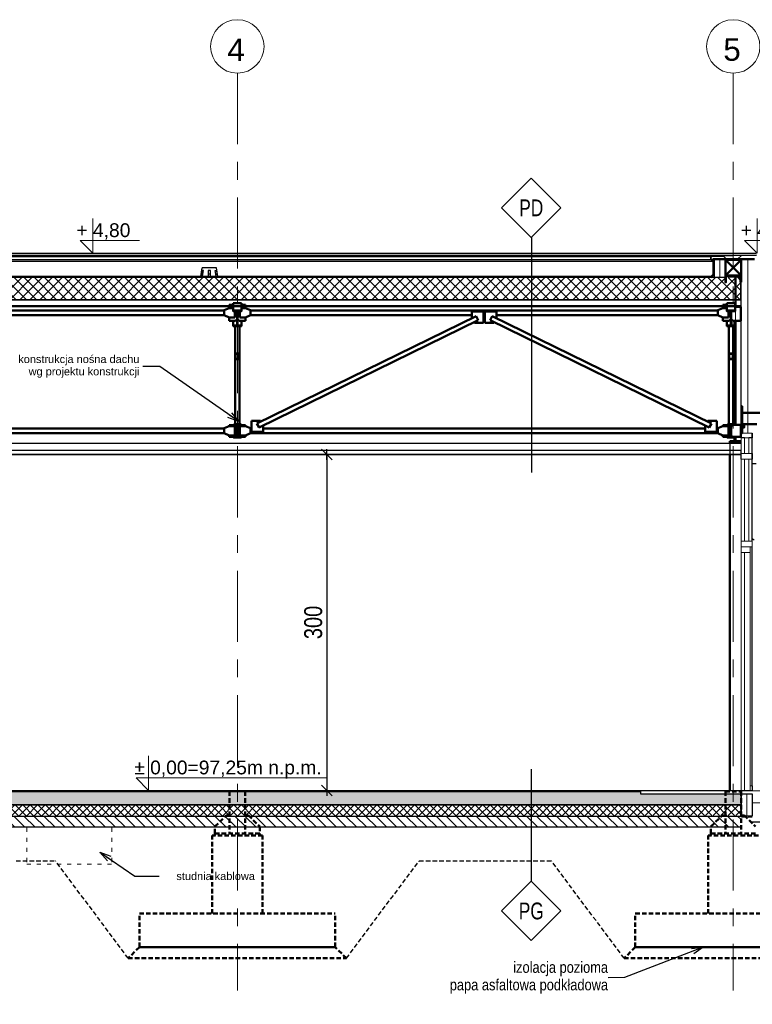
# Model space of a CAD drawing. Header units: centimetres. Extents: x 4120 to 19220, y -7417 to 180.
# Tile 151 of 223: x 12008 to 12662, y -3178 to -2299. Entities that reach past the tile are written whole.
import ezdxf
from ezdxf.enums import TextEntityAlignment as Align

# ---------------------------------------------------------------- set-up
doc = ezdxf.new("R2010")
doc.units = ezdxf.units.CM
for name, pattern in [('ACAD_ISO03W100', [30, 12, -18]), ('CIĄGłA', [0]), ('DASHED', [19.05, 12.7, -6.35]), ('JIS_02_1.0', [2, 1, -1]), ('JIS_02_2.0', [3, 2, -1]), ('Linia siatki', [22.225, 12.7, -3.175, 3.175, -3.175])]:
    doc.linetypes.add(name, pattern=pattern)
for name, color, linetype in [('0 @ 1', 7, 'Continuous'), ('A_krawężniki', 8, 'Continuous'), ('A_okna', 3, 'Continuous'), ('A_opisy', 7, 'Continuous'), ('A_Wymiary wewnętrzne', 8, 'Continuous'), ('A_Ściany', 2, 'Continuous')]:
    doc.layers.add(name, color=color, linetype=linetype)
for name, color, linetype, lineweight in [('A_Osie', 8, 'Continuous', 9), ('Instalacje elektryczne', 1, 'Continuous', 20), ('Konstrukcja', 160, 'Continuous', 50)]:
    doc.layers.add(name, color=color, linetype=linetype, lineweight=lineweight)
doc.styles.add('Arial', font='arial.ttf', dxfattribs={"height": 25})
doc.styles.add('Arial_4', font='arial.ttf', dxfattribs={"height": 122.941617})
doc.styles.add('GENERATED_STYLE_2', font='arial.ttf')
doc.styles.add('marcin', font='arial.ttf', dxfattribs={"width": 0.8, "height": 16})
doc.styles.add('PB-100', font='simplex.shx', dxfattribs={"width": 0.7, "height": 15})
doc.styles.get("Standard").update_dxf_attribs({"font": 'arial.ttf'})
doc.styles.add('style1', font='ARIALN.TTF', dxfattribs={"width": 0.9})
doc.linetypes.add('BATTING', pattern='A,0.0001,-0.1,[134,ltypeshp.shx,S=0.1,R=0,X=-0.1,Y=0],-0.2,[134,ltypeshp.shx,S=0.1,R=180,X=0.1,Y=0],-0.1', length=0.4001)
doc.linetypes.add('ZIGZAG', pattern='A,0.00254,-5.08,[131,ltypeshp.shx,S=5.08,R=0,X=-5.08,Y=0],-10.16,[131,ltypeshp.shx,S=5.08,R=180,X=5.08,Y=0],-5.08', length=20.32254)
doc.dimstyles.new('GENERATED_STYLE__61', dxfattribs={"dimtxt": 0.18, "dimasz": 4.56, "dimexe": 0.18, "dimexo": 0.0625, "dimgap": 0.09, "dimtad": 0, "dimtih": 1, "dimtoh": 1, "dimdec": 4, "dimzin": 0, "dimdsep": 46, "dimtxsty": 'Standard', "dimcen": 0.09, "dimadec": 0, "dimazin": 0, "dimtfac": 1, "dimtdec": 4, "dimtmove": 0, "dimatfit": 3, "dimldrblk": 'ARROWHEAD_3', "dimfxl": 1, "dimtolj": 1, "dimtzin": 0, "dimarcsym": 0})
doc.dimstyles.new('WYM A PROJEKT', dxfattribs={"dimscale": 2, "dimtxt": 16, "dimasz": 0.8, "dimexe": 6, "dimexo": 30, "dimgap": 2, "dimtad": 1, "dimdec": 0, "dimzin": 9, "dimdsep": 46, "dimtxsty": 'marcin', "dimblk": 'WW', "dimcen": 0, "dimdle": 6, "dimse1": 1, "dimse2": 1, "dimclrt": 7, "dimadec": 0, "dimazin": 0, "dimtfac": 1, "dimtdec": 0, "dimtix": 1, "dimtmove": 2, "dimatfit": 3, "dimldrblk": 'WW', "dimfxl": 1, "dimtolj": 1, "dimtzin": 0, "dimarcsym": 0})

# ---------------------------------------------------------------- blocks, each defined once
blk = doc.blocks.new('ARROWHEAD_3')
at = {"linetype": 'Continuous'}
blk.add_line((0, 0), (-1, 0), dxfattribs=at)
at = {"linetype": 'Continuous', "flags": 128}
blk.add_lwpolyline([(-1, 0.2679), (0, 0), (-1, -0.2679)], dxfattribs=at)
blk = doc.blocks.new('em4_el-ozn_50i100')
at = {"color": 3}
blk.add_lwpolyline([(0, -73.2), (26.53, -46.67), (0, -20.14), (-26.53, -46.67)], close=True, dxfattribs=at)
at = {"linetype": 'Continuous', "lineweight": 0, "style": 'PB-100', "width": 0.7}
blk.add_attdef('SYMBOL', text='', height=15, rotation=0.00001, dxfattribs=at).set_placement((0, -46.67), align=Align.MIDDLE_CENTER)
blk = doc.blocks.new('WW')
at = {"color": 80, "ltscale": 2}
blk.add_line((3, 3), (-3, -3), dxfattribs=at)
at = {"ltscale": 2}
for p, q in [((-3, 0), (3, 0)), ((0, -3), (0, 3))]:
    blk.add_line(p, q, dxfattribs=at)
blk = doc.blocks.new('*D2167')
at = {"layer": 'A_Wymiary wewnętrzne', "color": 0, "lineweight": -2}
blk.add_line((12282.44, -2688.65), (12282.44, -2985.45), dxfattribs=at)
at = {"layer": 'Defpoints', "color": 0}
for p in [(12202.44, -2687.05), (12202.44, -2987.05), (12282.44, -2987.05)]:
    blk.add_point(p, dxfattribs=at)
at = {"layer": 'A_Wymiary wewnętrzne', "color": 0, "lineweight": -2, "xscale": 1.6, "yscale": 1.6, "zscale": 1.6}
for p, rotation in [((12282.44, -2687.05), 90), ((12282.44, -2987.05), 270)]:
    blk.add_blockref('WW', p, dxfattribs=dict(at, rotation=rotation))
at = {"layer": 'A_Wymiary wewnętrzne', "color": 7, "insert": (12270.27, -2837.05), "char_height": 16, "attachment_point": 5, "rotation": 90, "style": 'marcin'}
blk.add_mtext('\\A1;300', dxfattribs=at)
blk = doc.blocks.new('Siatka - M_Symbol siatki - okrąg-24584-4 Piętro 2 bud 2 parter bud 1')
at = {"layer": 'A_Osie', "color": 7}
blk.add_circle((0, 0), 4.77, dxfattribs=at)

msp = doc.modelspace()

# ---------------------------------------------------------------- hatches: boundary and pattern name
at = {"ltscale": 2}
h = msp.add_hatch(dxfattribs=at)
h.set_pattern_fill('ANSI37', color=8, scale=2, style=0)
h.paths.add_polyline_path([(11115.44, -2533.05), (11115.04, -2533.05), (11115.04, -2529.02), (11101.94, -2529.02), (11101.94, -2548.52), (12651.94, -2548.49), (12651.94, -2528.99), (11115.44, -2529.02)])
h = msp.add_hatch()
h.set_pattern_fill('ANSI33', color=8, scale=2, style=0)
h.set_pattern_definition([(45, (2311.363, 0), (-8.980256, 8.980256), []), (45, (2320.344, 0), (-8.980256, 8.980256), [6.35, -3.175])])
h.paths.add_polyline_path([(12652.44, -3000.05), (12652.44, -2990.05), (12562.44, -2990.05), (12562.44, -2989.05), (12562.44, -2988.05), (11101.44, -2988.05), (11101.44, -3000.05)])
h = msp.add_hatch()
h.set_pattern_fill('ANSI37', color=8, scale=1.5, style=0)
h.set_pattern_definition([(45, (11596.4386, -3010.055), (-3.367596, 3.367596), []), (135, (11596.4386, -3010.055), (-3.367596, -3.367596), [])])
h.paths.add_polyline_path([(12076.44, -3010.05), (12076.44, -3000.05), (11836.44, -3000.05), (11836.44, -3010.05)])
h.paths.add_polyline_path([(12314.54, -3010.05), (12331.44, -3010.05), (12652.44, -3009.45), (12652.44, -3000.05), (12076.44, -3000.05), (12076.44, -3010.05)])
h.paths.add_polyline_path([(11836.44, -3010.05), (11836.44, -3000.05), (11596.44, -3000.05), (11596.44, -3010.05)])
h.paths.add_polyline_path([(11596.44, -3010.05), (11596.44, -3000.05), (11356.44, -3000.05), (11356.44, -3010.05)])
h.paths.add_polyline_path([(11101.44, -3010.05), (11118.34, -3010.05), (11356.44, -3010.05), (11356.44, -3000.05), (11101.44, -3000.05), (11101.44, -3009.45)])
h = msp.add_hatch()
h.set_pattern_fill('ANSI31', color=8, scale=2, angle=90, style=0)
h.set_pattern_definition([(135, (2311.3635, 0), (-4.490128, -4.490128), [])])
h.paths.add_polyline_path([(11101.44, -3019.45), (11101.44, -3020.05), (12652.44, -3020.05), (12652.44, -3010.05), (11101.44, -3010.05)])

# ---------------------------------------------------------------- linework, layer by layer
at = {"color": 8}
for p, q in [((11877.84, -2507.05), (12665.94, -2507.05)), ((11877.84, -2509.06), (12666.04, -2509.06)), ((11877.84, -2510.24), (12625.47, -2510.24)), ((11877.84, -2512.65), (12625.44, -2512.65)), ((11877.84, -2514.3), (12627.69, -2514.3)), ((12625.44, -2512.62), (12625.44, -2510.31)), ((12627.05, -2514.27), (12625.47, -2512.69)), ((12666.05, -2509.06), (12625.54, -2510.21)), ((12625.74, -2512.42), (12625.74, -2510.6)), ((12627.05, -2513.78), (12625.77, -2512.49)), ((12637.05, -2510.17), (12625.84, -2510.5)), ((12627.01, -2513.45), (12627.2, -2513.64)), ((12627.01, -2513.95), (12627.2, -2514.13)), ((12627.44, -2525.99), (12627.44, -2512.05)), ((12627.44, -2512.05), (12664.44, -2512.05)), ((12664.44, -2513.05), (12628.44, -2513.05)), ((12628.44, -2513.05), (12628.44, -2529.02)), ((12638.94, -2512.05), (12637.05, -2510.17)), ((12649.94, -2512.05), (12652.35, -2509.65)), ((12666.05, -2509.31), (12652.35, -2509.65)), ((12638.44, -2529.02), (11115.44, -2529.02)), ((12628.44, -2526.4), (12625.86, -2529.03)), ((12651.44, -2528.04), (12651.44, -2527.45)), ((12652.44, -2642.05), (12652.44, -2533.05)), ((12652.44, -2549.02), (11101.43, -2549.02)), ((12652.44, -2554.22), (11101.43, -2554.22)), ((12652.44, -2555.03), (11101.43, -2555.03)), ((12631.7, -2558.38), (12214.14, -2558.38)), ((12652.44, -2655.32), (12652.44, -2655.27)), ((12652.44, -2668.05), (12652.44, -2661.3)), ((12652.44, -2672.05), (12652.44, -2668.05)), ((12655.44, -2672.05), (12652.44, -2672.05)), ((12662.44, -2672.05), (12659.44, -2672.05)), ((12662.44, -2668.05), (12662.44, -2672.05)), ((12662.44, -2672.05), (12662.44, -2668.05)), ((12662.44, -2686.05), (12662.44, -2672.05)), ((12642.44, -2677.05), (12642.44, -2683.25)), ((11844.94, -2683.25), (12652.44, -2683.25)), ((11844.94, -2687.05), (12652.44, -2687.05)), ((12642.44, -2683.25), (12642.44, -2687.05)), ((12652.44, -2685.8), (12652.44, -2683.25)), ((12652.44, -2687.05), (12652.44, -2685.8)), ((12652.44, -2691.05), (12652.44, -2686.05)), ((12662.44, -2686.05), (12662.44, -2691.05)), ((12662.44, -2686.05), (12662.44, -2686.55)), ((12662.44, -2691.05), (12662.44, -2686.05)), ((12662.44, -2690.55), (12662.44, -2691.05)), ((12662.44, -2695.11), (12662.44, -2691.05)), ((12662.44, -2695.11), (12665.95, -2695.11)), ((12662.44, -2757.3), (12662.44, -2695.11)), ((12662.44, -2715.05), (12662.44, -2714.83)), ((12662.44, -2762.36), (12662.44, -2757.3)), ((12664.11, -2763.52), (12662.44, -2762.36)), ((12662.44, -2764.55), (12662.44, -2762.36)), ((12662.44, -2983.05), (12662.44, -2769.55)), ((11844.94, -2987.05), (12562.44, -2987.05)), ((11848.69, -2987.05), (12082.44, -2987.05)), ((12082.44, -2987.05), (12094, -2987.05)), ((12094, -2987.05), (12562.44, -2987.05)), ((12652.44, -2987.05), (12655.44, -2987.05)), ((12652.44, -3000.05), (12652.44, -2988.05)), ((12652.44, -3000.05), (12652.44, -2988.05)), ((12652.64, -3010.25), (12652.64, -2990.05)), ((12652.64, -3010.25), (12652.64, -2990.05)), ((12655.44, -2987.05), (12660.44, -2987.05)), ((12662.44, -2983.05), (12662.44, -2987.05)), ((11842.94, -3000.05), (12201.94, -3000.05)), ((12202.94, -3000.05), (12652.44, -3000.05)), ((12652.44, -3010.25), (12652.44, -3000.25)), ((12652.44, -3010.25), (12652.44, -3000.25)), ((13047.44, -3015.52), (12662.44, -3015.52))]:
    msp.add_line(p, q, dxfattribs=at)
for p, q in [((12169.74, -2528.02), (12171.04, -2520.23)), ((12171.14, -2522.77), (12170.38, -2528.02)), ((12171.04, -2520.23), (12171.05, -2520.22)), ((12171.27, -2520.22), (12171.05, -2520.22)), ((12171.53, -2522.77), (12171.14, -2522.77)), ((12171.9, -2520.22), (12171.27, -2520.22)), ((12171.4, -2528.02), (12172.16, -2522.77)), ((12172.16, -2522.77), (12171.53, -2522.77)), ((12172.92, -2520.22), (12171.9, -2520.22)), ((12174.24, -2520.22), (12172.92, -2520.22)), ((12175.78, -2520.22), (12174.24, -2520.22)), ((12177.44, -2520.22), (12175.78, -2520.22)), ((12176.42, -2522.77), (12176.42, -2528.02)), ((12177.44, -2522.77), (12176.42, -2522.77)), ((12179.09, -2520.22), (12177.44, -2520.22)), ((12178.46, -2522.77), (12177.44, -2522.77)), ((12178.46, -2528.02), (12178.46, -2522.77)), ((12180.63, -2520.22), (12179.09, -2520.22)), ((12181.96, -2520.22), (12180.63, -2520.22)), ((12182.97, -2520.22), (12181.96, -2520.22)), ((12183.47, -2528.02), (12182.72, -2522.77)), ((12182.72, -2522.77), (12183.35, -2522.77)), ((12183.61, -2520.22), (12182.97, -2520.22)), ((12183.35, -2522.77), (12183.74, -2522.77)), ((12183.83, -2520.22), (12183.61, -2520.22)), ((12183.74, -2522.77), (12184.5, -2528.02)), ((12183.84, -2520.23), (12183.83, -2520.22)), ((12185.13, -2528.02), (12183.84, -2520.23)), ((12170.72, -2525.63), (12171.75, -2525.63)), ((12176.42, -2525.63), (12178.46, -2525.63)), ((12183.13, -2525.63), (12184.15, -2525.63))]:
    msp.add_line(p, q)
at = {"color": 4}
for p, q in [((11101.44, -2988.05), (12562.44, -2988.05)), ((12652.44, -3020.05), (11101.44, -3020.05))]:
    msp.add_line(p, q, dxfattribs=at)
at = {"color": 3}
for p, q in [((12562.44, -2987.05), (12662.44, -2987.05)), ((12662.44, -2987.05), (12752.44, -2989.86))]:
    msp.add_line(p, q, dxfattribs=at)
at = {"color": 8, "linetype": 'JIS_02_2.0', "ltscale": 2}
for p, q in [((12104.94, -3137.05), (12040.04, -3050.05)), ((12299.94, -3137.05), (12364.84, -3050.05)), ((12547.94, -3137.05), (12483.04, -3050.05))]:
    msp.add_line(p, q, dxfattribs=at)
at = {"color": 3}
for points in [[(12465.16, -2493.18), (12465.16, -2703.18)], [(12465, -2968.25), (12465, -3068.25)]]:
    msp.add_lwpolyline(points, dxfattribs=at)
at = {"color": 8, "linetype": 'JIS_02_1.0', "ltscale": 0.7, "const_width": 0.5}
msp.add_lwpolyline([(11091.44, -2512.3), (11126.19, -2512.3), (11126.19, -2526.09), (11128.32, -2528.27), (12625.55, -2528.27), (12627.69, -2526.09), (12627.69, -2512.3), (12664.44, -2512.3)], dxfattribs=at)
at = {"color": 8, "linetype": 'DASHED', "ltscale": 0.15, "const_width": 0.5}
msp.add_lwpolyline([(11091.44, -2512.8), (11125.69, -2512.8), (11125.69, -2526.3), (11128.11, -2528.77), (12625.76, -2528.77), (12628.19, -2526.3), (12628.19, -2512.8), (12664.44, -2512.8)], dxfattribs=at)
at = {"color": 8}
for points in [[(11091.44, -2512.55), (11125.94, -2512.55), (11125.94, -2526.19), (11128.2, -2528.52), (12625.67, -2528.52), (12627.94, -2526.19), (12627.94, -2512.55), (12664.44, -2512.55)], [(12628.44, -2516.56), (12628.44, -2513.05)], [(12627.44, -2525.99), (12625.46, -2528.02), (11128.42, -2528.02)], [(12651.94, -2533.05), (12651.94, -2548.77)], [(11101.43, -2548.52), (12652.44, -2548.52)]]:
    msp.add_lwpolyline(points, dxfattribs=at)
at = {"color": 8, "linetype": 'DASHED', "ltscale": 0.2, "const_width": 0.5}
for points in [[(12652.19, -2533.05), (12652.19, -2548.77)], [(11101.43, -2548.77), (12652.44, -2548.77)]]:
    msp.add_lwpolyline(points, dxfattribs=at)
at = {"color": 4}
for points in [[(12562.44, -2987.05), (12562.44, -2990.05), (12652.44, -2990.05)], [(12652.64, -3000.05), (11101.44, -3000.05)], [(11101.44, -3010.05), (12652.44, -3010.05)]]:
    msp.add_lwpolyline(points, dxfattribs=at)
at = {"color": 8, "linetype": 'JIS_02_1.0', "const_width": 0.2}
msp.add_lwpolyline([(12652.54, -2990.05), (12652.54, -3010.45)], dxfattribs=at)
at = {"color": 8, "linetype": 'JIS_02_2.0', "ltscale": 2}
for points in [[(12004.84, -3050.05), (12040.04, -3050.05)], [(12364.84, -3050.05), (12483.04, -3050.05)]]:
    msp.add_lwpolyline(points, dxfattribs=at)
at = {"color": 8}
for centre, start, end in [((12625.54, -2510.31), 91.71836, 180), ((12625.54, -2512.62), 180, 225), ((12625.84, -2510.6), 91.71836, 180), ((12625.84, -2512.42), 180, 225), ((12627.13, -2513.71), 225, 45), ((12627.13, -2514.2), 225, 45)]:
    msp.add_arc(centre, 0.1, start, end, dxfattribs=at)
msp.add_point((12652.44, -2668.05), dxfattribs=at)
at = {"layer": 'A_krawężniki'}
msp.add_line((13047.29, -3010.06), (12662.28, -2998.06), dxfattribs=at)
at = {"layer": 'A_okna', "color": 30, "linetype": 'Continuous', "lineweight": 18}
for p, q in [((12652.44, -2672.05), (12652.44, -2668.05)), ((12662.44, -2668.05), (12652.44, -2668.05)), ((12652.44, -2683.25), (12652.44, -2672.05)), ((12652.44, -2672.05), (12655.44, -2672.05)), ((12655.44, -2672.05), (12659.44, -2672.05)), ((12655.44, -2686.05), (12655.44, -2672.05)), ((12655.44, -2686.05), (12655.44, -2672.05)), ((12659.44, -2672.05), (12659.44, -2686.05)), ((12659.44, -2686.05), (12659.44, -2672.05)), ((12659.44, -2672.05), (12662.44, -2672.05)), ((12662.44, -2668.05), (12662.44, -2987.05)), ((12652.44, -2687.05), (12652.44, -2683.25)), ((12652.44, -2686.05), (12655.44, -2686.05)), ((12652.44, -2691.05), (12652.44, -2686.05)), ((12652.44, -2686.05), (12655.44, -2686.05)), ((12652.44, -2764.55), (12652.44, -2691.05)), ((12655.44, -2691.05), (12652.44, -2691.05)), ((12652.44, -2691.05), (12655.44, -2691.05)), ((12659.44, -2686.05), (12655.44, -2686.05)), ((12655.44, -2691.05), (12659.44, -2691.05)), ((12655.44, -2764.55), (12655.44, -2691.05)), ((12655.44, -2764.55), (12655.44, -2691.05)), ((12659.44, -2686.05), (12662.44, -2686.05)), ((12659.44, -2686.05), (12662.44, -2686.05)), ((12659.44, -2691.05), (12659.44, -2764.55)), ((12659.44, -2764.55), (12659.44, -2691.05)), ((12662.44, -2691.05), (12659.44, -2691.05)), ((12659.44, -2691.05), (12662.44, -2691.05)), ((12652.44, -2764.55), (12655.44, -2764.55)), ((12652.44, -2769.55), (12652.44, -2764.55)), ((12652.44, -2769.55), (12652.44, -2764.55)), ((12652.44, -2764.55), (12655.44, -2764.55)), ((12652.44, -2774.55), (12652.44, -2769.55)), ((12652.44, -2774.55), (12652.44, -2769.55)), ((12662.44, -2769.55), (12652.44, -2769.55)), ((12659.44, -2764.55), (12655.44, -2764.55)), ((12659.44, -2764.55), (12662.44, -2764.55)), ((12659.44, -2764.55), (12662.44, -2764.55)), ((12660.44, -2769.55), (12660.44, -2774.55)), ((12660.44, -2774.55), (12660.44, -2769.55)), ((12660.44, -2769.55), (12662.44, -2769.55)), ((12662.44, -2764.55), (12662.44, -2769.55)), ((12662.44, -2769.55), (12662.44, -2764.55)), ((12652.44, -2774.55), (12652.44, -2987.05)), ((12660.44, -2774.55), (12652.44, -2774.55)), ((12652.44, -2774.55), (12660.44, -2774.55)), ((12655.44, -2774.55), (12655.44, -2987.05)), ((12660.44, -2774.55), (12660.44, -2987.05)), ((12652.44, -2987.05), (12662.44, -2987.05)), ((12660.44, -2983.05), (12662.44, -2983.05))]:
    msp.add_line(p, q, dxfattribs=at)
at = {"layer": 'A_opisy', "color": 7, "lineweight": 0}
for points in [[(12073.27, -2476.16), (12073.27, -2507.08), (12062.09, -2495.91), (12115.02, -2495.91)], [(12666.64, -2476.16), (12666.64, -2507.08), (12655.47, -2495.91), (12708.39, -2495.91)], [(12123.2, -2956.13), (12123.2, -2987.05), (12112.02, -2975.88), (12282.02, -2975.88)]]:
    msp.add_lwpolyline(points, dxfattribs=at)
at = {"layer": 'A_Osie', "linetype": 'Linia siatki', "ltscale": 5}
for p, q in [((12202.44, -2346.31), (12202.44, -3165.91)), ((12645.44, -2346.31), (12645.44, -3165.91))]:
    msp.add_line(p, q, dxfattribs=at)
at = {"layer": 'A_Ściany', "color": 251, "linetype": 'BATTING', "lineweight": 20, "ltscale": 12}
for p, q in [((12633.44, -2529.02), (12633.44, -2513.05)), ((12647.44, -2660.58), (12647.44, -2549.02))]:
    msp.add_line(p, q, dxfattribs=at)
at = {"layer": 'A_Ściany', "color": 251, "linetype": 'ZIGZAG', "lineweight": 20, "ltscale": 0.95}
for p, q in [((12658.44, -2513.05), (12658.44, -2668.05)), ((12657.54, -3010.05), (12657.54, -2990.05))]:
    msp.add_line(p, q, dxfattribs=at)
at = {"layer": 'A_Ściany', "color": 4}
msp.add_line((12652.44, -2668.05), (12652.44, -2533.05), dxfattribs=at)
at = {"layer": 'A_Ściany', "color": 3}
msp.add_line((12652.44, -2677.05), (11844.94, -2677.05), dxfattribs=at)
at = {"layer": 'A_Ściany', "color": 8}
for p, q in [((11844.94, -2683.25), (12652.44, -2683.25)), ((12652.55, -2990.05), (12662.35, -2990.05)), ((12662.44, -2990.05), (12662.44, -3010.05))]:
    msp.add_line(p, q, dxfattribs=at)
at = {"layer": 'A_Ściany'}
msp.add_line((12652.44, -2687.05), (11844.94, -2687.05), dxfattribs=at)
at = {"layer": 'A_Ściany', "color": 8}
msp.add_lwpolyline([(12662.44, -3010.05), (12652.44, -3010.05)], dxfattribs=at)
at = {"layer": 'Instalacje elektryczne', "color": 1, "linetype": 'ACAD_ISO03W100', "ltscale": 0.3}
for p, q in [((12014.44, -3020.45), (12014.44, -3053.05)), ((12090.44, -3020.45), (12090.44, -3053.05)), ((12014.44, -3053.05), (12090.44, -3053.05))]:
    msp.add_line(p, q, dxfattribs=at)
at = {"layer": 'Konstrukcja', "linetype": 'CIĄGłA', "ltscale": 2}
for p, q in [((12638.44, -2513.05), (12652.44, -2527.05)), ((12652.44, -2513.05), (12638.44, -2527.05)), ((12640.44, -2527.45), (12640.44, -2528.04)), ((12640.44, -2528.04), (12652.04, -2528.04)), ((12647.44, -2554.96), (12647.44, -2528.04)), ((11854.14, -2558.38), (12190.7, -2558.38)), ((12190.7, -2558.13), (12195.2, -2556.13)), ((12190.7, -2558.13), (12190.7, -2562.63)), ((12195.2, -2556.13), (12195.2, -2553.19)), ((12195.2, -2553.19), (12198.79, -2553.19)), ((12198.79, -2556.13), (12195.2, -2556.13)), ((12206.09, -2551.92), (12198.79, -2551.92)), ((12198.79, -2551.92), (12198.79, -2558.32)), ((12200.2, -2559.01), (12200.2, -2564.63)), ((12204.64, -2564.63), (12204.64, -2559.01)), ((12206.09, -2558.32), (12206.09, -2551.92)), ((12206.09, -2553.19), (12209.64, -2553.19)), ((12209.64, -2556.13), (12206.09, -2556.13)), ((12209.64, -2553.19), (12209.64, -2556.13)), ((12209.64, -2556.13), (12214.14, -2558.13)), ((12214.14, -2562.63), (12214.14, -2558.13)), ((12631.7, -2558.38), (12214.14, -2558.38)), ((12422.42, -2559.38), (12411.92, -2559.38)), ((12411.92, -2559.38), (12411.92, -2564.88)), ((12422.42, -2569.38), (12422.42, -2559.38)), ((12433.92, -2559.38), (12423.42, -2559.38)), ((12423.42, -2559.38), (12423.42, -2569.38)), ((12433.92, -2564.88), (12433.92, -2559.38)), ((12636.2, -2556.13), (12631.7, -2558.13)), ((12631.7, -2562.63), (12631.7, -2558.13)), ((12636.2, -2556.13), (12636.2, -2553.19)), ((12636.2, -2553.19), (12639.79, -2553.19)), ((12639.79, -2556.13), (12636.2, -2556.13)), ((12647.09, -2551.92), (12639.79, -2551.92)), ((12639.79, -2551.92), (12639.79, -2558.32)), ((12641.2, -2559.01), (12641.2, -2564.63)), ((12647.09, -2558.32), (12647.09, -2551.92)), ((12647.09, -2552.8), (12647.44, -2552.8)), ((12652.17, -2554.96), (12647.09, -2554.96)), ((12652.17, -2567.46), (12652.17, -2554.96)), ((12190.7, -2562.38), (11854.14, -2562.38)), ((12190.7, -2562.63), (12195.2, -2564.63)), ((12200.2, -2564.63), (12195.2, -2564.63)), ((12195.2, -2564.63), (12195.2, -2567.57)), ((12195.2, -2567.57), (12200.8, -2567.57)), ((12198.79, -2567.57), (12198.79, -2571.63)), ((12200.8, -2567.57), (12202.2, -2566.17)), ((12202.67, -2566.2), (12204.04, -2567.57)), ((12204.04, -2567.57), (12209.64, -2567.57)), ((12209.64, -2564.63), (12204.64, -2564.63)), ((12206.09, -2567.88), (12206.09, -2571.63)), ((12209.64, -2564.63), (12214.14, -2562.63)), ((12209.64, -2567.57), (12209.64, -2564.63)), ((12214.14, -2562.38), (12411.92, -2562.38)), ((12415.63, -2563.4), (12219.93, -2659.35)), ((12221.93, -2662.81), (12417.64, -2566.86)), ((12417.64, -2566.86), (12415.63, -2563.4)), ((12423.42, -2562.38), (12422.42, -2562.38)), ((12623.91, -2662.81), (12428.21, -2566.86)), ((12430.21, -2563.4), (12625.92, -2659.35)), ((12631.7, -2562.38), (12433.92, -2562.38)), ((12636.2, -2564.63), (12631.7, -2562.63)), ((12641.2, -2564.63), (12636.2, -2564.63)), ((12636.2, -2564.63), (12636.2, -2567.57)), ((12636.2, -2567.57), (12641.8, -2567.57)), ((12639.79, -2571.63), (12639.79, -2567.57)), ((12641.8, -2567.57), (12643.2, -2566.17)), ((12643.67, -2566.06), (12645.07, -2567.46)), ((12645.07, -2567.46), (12652.17, -2567.46)), ((12647.09, -2571.63), (12647.09, -2567.46)), ((12647.44, -2660.58), (12647.44, -2567.46)), ((12200.44, -2596.67), (12200.44, -2572.32)), ((12204.44, -2572.32), (12204.44, -2596.67)), ((12414.15, -2568.88), (12414.42, -2569.38)), ((12414.42, -2569.38), (12422.42, -2569.38)), ((12423.42, -2569.38), (12431.42, -2569.38)), ((12431.42, -2569.38), (12431.71, -2568.89)), ((12641.44, -2596.67), (12641.44, -2572.32)), ((12645.44, -2572.32), (12645.44, -2596.67)), ((12200.44, -2659.95), (12200.44, -2601.87)), ((12204.44, -2601.87), (12204.44, -2659.95)), ((12641.44, -2659.95), (12641.44, -2601.87)), ((12645.44, -2601.87), (12645.44, -2659.95)), ((12737.89, -2649.86), (12653.24, -2649.86)), ((11854.14, -2663.83), (12190.7, -2663.83)), ((12190.7, -2663.58), (12195.2, -2661.58)), ((12190.7, -2668.08), (12190.7, -2663.58)), ((12200.8, -2660.7), (12195.2, -2660.7)), ((12195.2, -2660.7), (12195.2, -2661.58)), ((12195.2, -2661.58), (12200.2, -2661.58)), ((12200.2, -2661.58), (12200.2, -2670.08)), ((12202.2, -2662.1), (12200.8, -2660.7)), ((12202.66, -2662.09), (12204.04, -2660.7)), ((12204.04, -2660.7), (12209.64, -2660.7)), ((12209.64, -2661.58), (12204.64, -2661.58)), ((12204.64, -2661.58), (12204.64, -2670.08)), ((12209.64, -2660.7), (12209.64, -2661.58)), ((12214.14, -2663.58), (12209.64, -2661.58)), ((12214.14, -2668.08), (12214.14, -2663.58)), ((12214.14, -2663.83), (12215.14, -2663.83)), ((12215.14, -2666.83), (12215.14, -2656.83)), ((12215.14, -2656.83), (12223.14, -2656.83)), ((12219.93, -2659.35), (12221.93, -2662.81)), ((12223.14, -2656.83), (12223.42, -2657.33)), ((12225.37, -2660.83), (12225.64, -2661.33)), ((12225.64, -2661.33), (12225.64, -2666.83)), ((12620.2, -2663.83), (12225.64, -2663.83)), ((12620.48, -2660.83), (12620.2, -2661.33)), ((12620.2, -2661.33), (12620.2, -2666.83)), ((12622.7, -2656.83), (12622.43, -2657.33)), ((12630.7, -2656.83), (12622.7, -2656.83)), ((12625.92, -2659.35), (12623.91, -2662.81)), ((12630.7, -2666.83), (12630.7, -2656.83)), ((12631.7, -2663.83), (12630.7, -2663.83)), ((12631.7, -2663.58), (12636.2, -2661.58)), ((12631.7, -2668.08), (12631.7, -2663.58)), ((12641.8, -2660.7), (12636.2, -2660.7)), ((12636.2, -2660.7), (12636.2, -2661.58)), ((12636.2, -2661.58), (12641.2, -2661.58)), ((12641.2, -2661.58), (12641.2, -2670.08)), ((12643.2, -2662.1), (12641.8, -2660.7)), ((12643.67, -2661.98), (12645.07, -2660.58)), ((12645.07, -2660.58), (12652.17, -2660.58)), ((12646.64, -2660.58), (12646.64, -2657.95)), ((12646.64, -2657.95), (12647.44, -2657.95)), ((12652.17, -2660.58), (12652.17, -2671.28)), ((12666.44, -2659.85), (12653.24, -2659.86)), ((11854.14, -2667.83), (12190.7, -2667.83)), ((12195.2, -2670.08), (12190.7, -2668.08)), ((12200.2, -2670.08), (12195.2, -2670.08)), ((12195.2, -2670.08), (12195.2, -2671.2)), ((12195.2, -2671.2), (12200.8, -2671.2)), ((12200.8, -2671.2), (12202.2, -2669.8)), ((12204.04, -2671.2), (12202.66, -2669.82)), ((12209.64, -2671.2), (12204.04, -2671.2)), ((12204.64, -2670.08), (12209.64, -2670.08)), ((12209.64, -2670.08), (12214.14, -2668.08)), ((12209.64, -2670.08), (12209.64, -2671.2)), ((12214.14, -2667.83), (12631.7, -2667.83)), ((12225.64, -2666.83), (12215.14, -2666.83)), ((12620.2, -2666.83), (12630.7, -2666.83)), ((12636.2, -2670.08), (12631.7, -2668.08)), ((12641.2, -2670.08), (12636.2, -2670.08)), ((12636.2, -2670.08), (12636.2, -2671.2)), ((12636.2, -2671.2), (12641.8, -2671.2)), ((12641.8, -2671.2), (12643.2, -2669.8)), ((12645.07, -2671.28), (12643.67, -2669.88)), ((12652.17, -2671.28), (12645.07, -2671.28)), ((12646.64, -2671.95), (12646.64, -2673.95)), ((12646.64, -2673.95), (12647.44, -2673.95)), ((12647.44, -2671.28), (12647.44, -2675.05)), ((12652.44, -2675.05), (12642.44, -2675.05)), ((12642.44, -2675.05), (12642.44, -2677.05)), ((12642.44, -2676.05), (12652.44, -2676.05)), ((12642.44, -2687.05), (12642.44, -2987.05))]:
    msp.add_line(p, q, dxfattribs=at)
at = {"layer": 'Konstrukcja', "linetype": 'JIS_02_2.0', "ltscale": 2}
for p, q in [((12411.92, -2564.88), (12412.21, -2565.38)), ((12428.21, -2566.86), (12430.21, -2563.4)), ((12433.65, -2565.38), (12433.92, -2564.88)), ((12195.44, -2988.05), (12195.44, -3025.45)), ((12209.44, -2988.05), (12209.44, -3025.45)), ((12638.44, -2988.05), (12638.44, -3025.45)), ((12652.44, -2988.05), (12652.44, -3025.45)), ((12182.44, -3019.45), (12192.44, -3009.45)), ((12192.44, -3009.45), (12195.44, -3009.45)), ((12209.44, -3009.45), (12212.44, -3009.45)), ((12212.44, -3009.45), (12222.44, -3019.45)), ((12625.44, -3019.45), (12635.44, -3009.45)), ((12635.44, -3009.45), (12638.44, -3009.45)), ((12652.44, -3009.45), (12655.44, -3009.45)), ((12652.64, -3010.25), (12662.44, -3010.25)), ((12652.64, -3010.25), (12662.44, -3010.25)), ((12655.44, -3009.45), (12665.44, -3019.45)), ((12182.44, -3025.45), (12182.44, -3019.45)), ((12182.44, -3027.45), (12182.44, -3025.45)), ((12182.44, -3025.45), (12222.44, -3025.45)), ((12222.44, -3019.45), (12222.44, -3025.45)), ((12222.44, -3025.45), (12222.44, -3027.45)), ((12625.44, -3025.45), (12625.44, -3019.45)), ((12625.44, -3027.45), (12625.44, -3025.45)), ((12625.44, -3025.45), (12665.44, -3025.45)), ((12179.94, -3097.05), (12179.94, -3027.45)), ((12224.94, -3027.45), (12179.94, -3027.45)), ((12224.94, -3097.05), (12224.94, -3027.45)), ((12622.94, -3097.05), (12622.94, -3027.45)), ((12667.94, -3027.45), (12622.94, -3027.45)), ((12114.94, -3097.05), (12289.94, -3097.05)), ((12114.94, -3127.05), (12114.94, -3097.05)), ((12289.94, -3127.05), (12289.94, -3097.05)), ((12557.94, -3097.05), (12732.94, -3097.05)), ((12557.94, -3127.05), (12557.94, -3097.05)), ((12114.94, -3127.05), (12104.94, -3137.05)), ((12114.94, -3127.05), (12289.94, -3127.05)), ((12289.94, -3127.05), (12114.94, -3127.05)), ((12299.94, -3137.05), (12289.94, -3127.05)), ((12557.94, -3127.05), (12547.94, -3137.05)), ((12557.94, -3127.05), (12732.94, -3127.05)), ((12732.94, -3127.05), (12557.94, -3127.05)), ((12104.94, -3137.05), (12299.94, -3137.05)), ((12547.94, -3137.05), (12742.94, -3137.05))]:
    msp.add_line(p, q, dxfattribs=at)
at = {"layer": 'Konstrukcja', "linetype": 'CIĄGłA', "ltscale": 2}
for points in [[(12652.44, -2527.05), (12638.44, -2527.05), (12638.44, -2513.05), (12652.44, -2513.05)], [(12652.44, -2533.05), (12652.04, -2533.05), (12652.04, -2527.45), (12638.84, -2527.45), (12638.84, -2533.05), (12638.44, -2533.05), (12638.44, -2527.05), (12652.44, -2527.05)], [(12198.79, -2558.32), (12206.09, -2558.32), (12206.09, -2559.01), (12202.67, -2559.01), (12202.67, -2571.63), (12206.09, -2571.63), (12206.09, -2572.32), (12198.79, -2572.32), (12198.79, -2571.63), (12202.2, -2571.63), (12202.2, -2559.01), (12198.79, -2559.01)], [(12639.79, -2558.32), (12647.09, -2558.32), (12647.09, -2559.01), (12643.67, -2559.01), (12643.67, -2571.63), (12647.09, -2571.63), (12647.09, -2572.32), (12639.79, -2572.32), (12639.79, -2571.63), (12643.2, -2571.63), (12643.2, -2559.01), (12639.79, -2559.01)], [(12200.44, -2596.67), (12204.44, -2596.67), (12204.44, -2601.87), (12200.44, -2601.87)], [(12204.14, -2601.48), (12200.74, -2601.48), (12200.74, -2597.06), (12204.14, -2597.06)], [(12641.44, -2596.67), (12645.44, -2596.67), (12645.44, -2601.87), (12641.44, -2601.87)], [(12645.14, -2601.48), (12641.74, -2601.48), (12641.74, -2597.06), (12645.14, -2597.06)], [(12199.24, -2659.95), (12205.64, -2659.95), (12205.64, -2660.58), (12202.66, -2660.58), (12202.66, -2671.32), (12205.64, -2671.32), (12205.64, -2671.95), (12199.24, -2671.95), (12199.24, -2671.32), (12202.22, -2671.32), (12202.22, -2660.58), (12199.24, -2660.58)], [(12640.24, -2659.95), (12646.64, -2659.95), (12646.64, -2660.58), (12643.66, -2660.58), (12643.66, -2671.32), (12646.64, -2671.32), (12646.64, -2671.95), (12640.24, -2671.95), (12640.24, -2671.32), (12643.22, -2671.32), (12643.22, -2660.58), (12640.24, -2660.58)]]:
    msp.add_lwpolyline(points, close=True, dxfattribs=at)
for points in [[(12652.44, -2643.85), (12653.24, -2643.85), (12653.24, -2667.95), (12652.44, -2667.95)], [(12653.24, -2662.85), (12655.24, -2662.85), (12655.24, -2659.86)]]:
    msp.add_lwpolyline(points, dxfattribs=at)
at = {"layer": 'Konstrukcja', "linetype": 'JIS_02_2.0', "ltscale": 2}
msp.add_lwpolyline([(12638.44, -2988.05), (12652.44, -2988.05)], dxfattribs=at)

# ---------------------------------------------------------------- block references
at = {"color": 6}
ref = msp.add_blockref('em4_el-ozn_50i100', (12465, -2419.98), dxfattribs=dict(at, xscale=-1, rotation=0.003234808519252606))
ref.add_attrib('SYMBOL', 'PD', dxfattribs={"layer": '0 @ 1', "linetype": 'Continuous', "lineweight": 0, "height": 15, "rotation": 0.00323, "style": 'style1', "width": 0.9}).set_placement((12465, -2466.65), align=Align.MIDDLE)
ref = msp.add_blockref('em4_el-ozn_50i100', (12465, -3048.11), dxfattribs=dict(at, xscale=-1, rotation=0.003234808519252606))
ref.add_attrib('SYMBOL', 'PG', dxfattribs={"layer": '0 @ 1', "linetype": 'Continuous', "lineweight": 0, "height": 15, "rotation": 0.00323, "style": 'style1', "width": 0.9}).set_placement((12465, -3094.78), align=Align.MIDDLE)

# ---------------------------------------------------------------- texts
at = {"layer": 'A_opisy', "color": 7, "lineweight": 0, "line_spacing_factor": 0.938532, "style": 'Arial_4'}
for s, insert, char_height, width, attachment_point in [(' + 4,80', (12106.92, -2480.47), 12.294, 62.55, 3), (' + 4,80', (12700.3, -2480.47), 12.294, 62.55, 3), (' %%P 0,00=97,25m n.p.m.', (12105.58, -2960.44), 12.2942, 232.6967, 1)]:
    msp.add_mtext(s, dxfattribs=dict(at, insert=insert, char_height=char_height, width=width, attachment_point=attachment_point))
at = {"layer": 'A_opisy', "attachment_point": 6, "line_spacing_factor": 0.93983, "style": 'GENERATED_STYLE_2'}
for s, insert, char_height, width in [('konstrukcja nośna dachu\\Pwg projektu konstrukcji', (12114.94, -2608.35), 7, 118.2734), ('\\fArial Narrow|b0|i0|c238;izolacja pozioma\\Ppapa asfaltowa podkładowa', (12533.58, -3154.38), 10, 174.1505)]:
    msp.add_mtext(s, dxfattribs=dict(at, insert=insert, char_height=char_height, width=width))
at = {"layer": 'A_Osie', "color": 1, "char_height": 20, "width": 4.9901, "attachment_point": 5, "line_spacing_factor": 0.941778, "style": 'Arial', "bg_fill": 3, "box_fill_scale": 1.25, "bg_fill_color": 256, "bg_fill_true_color": 13158600, "bg_fill_transparency": 0}
for s, insert in [('4', (12201.32, -2325.39)), ('5', (12644.32, -2325.39))]:
    msp.add_mtext(s, dxfattribs=dict(at, insert=insert))
at = {"layer": 'Instalacje elektryczne', "color": 1, "insert": (12148.01, -3063.72), "char_height": 7, "width": 118.2734, "attachment_point": 4, "line_spacing_factor": 0.93983, "style": 'GENERATED_STYLE_2'}
msp.add_mtext('studnia kablowa', dxfattribs=at)

# ---------------------------------------------------------------- dimensions: what is measured, and where the dimension line sits
at = {"layer": 'A_Wymiary wewnętrzne'}
dim = msp.add_aligned_dim(p1=(12202.44, -2687.05), p2=(12202.44, -2987.05), distance=80, dimstyle='WYM A PROJEKT', override={"dimdsep": 44}, dxfattribs=at)
dim.commit()
dim.dimension.update_dxf_attribs({"geometry": '*D2167', "text_midpoint": (12270.27, -2837.05)})

# ---------------------------------------------------------------- leaders
at = {"layer": 'A_opisy', "annotation_type": 0, "has_hookline": 1, "hookline_direction": 1}
for points, text_width in [([(12203.76, -2657.6), (12133.25, -2608.35), (12118.04, -2608.35)], 106.72), ([(12618.53, -3127.07), (12548.18, -3154.18), (12533.67, -3154.38)], 140.22)]:
    msp.add_leader(points, dimstyle='GENERATED_STYLE__61', override={"dimasz": 10}, dxfattribs=dict(at, text_width=text_width))
at = {"layer": 'Instalacje elektryczne', "color": 1, "annotation_type": 0, "has_hookline": 1, "hookline_direction": 0, "text_width": 69.34}
msp.add_leader([(12079.76, -3042.24), (12110.84, -3063.72), (12132.47, -3063.72)], dimstyle='GENERATED_STYLE__61', override={"dimasz": 10}, dxfattribs=at)

# ---------------------------------------------------------------- next in the draw order: block references
at = {"layer": 'A_Osie', "color": 10, "lineweight": 5, "xscale": 4.999999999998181, "yscale": 4.999999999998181, "zscale": 4.999999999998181}
for p in [(12202.44, -2322.44), (12645.44, -2322.44)]:
    msp.add_blockref('Siatka - M_Symbol siatki - okrąg-24584-4 Piętro 2 bud 2 parter bud 1', p, dxfattribs=at)

doc.saveas('drawing.dxf')
